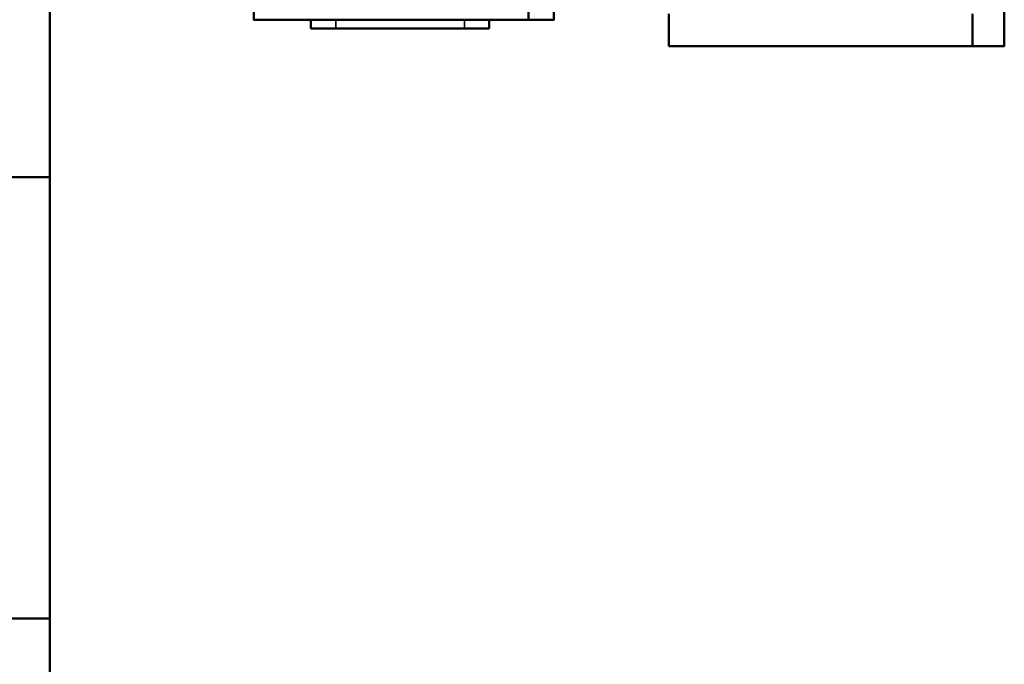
# Model space of a CAD drawing. Header units: millimetres. Extents: x -129 to 748, y -69 to 356.
# Tile 3 of 18: x 18 to 74, y 62 to 99. Entities that reach past the tile are written whole.
import ezdxf
from ezdxf.enums import TextEntityAlignment as Align

# ---------------------------------------------------------------- set-up
doc = ezdxf.new("R2010")
doc.units = ezdxf.units.MM
for name, color, linetype, lineweight in [('Видимые тонкие (ГОСТ)', 7, 'Continuous', 35), ('Видимый контур (ГОСТ)', 7, 'Continuous', 50), ('Кромка (ГОСТ)', 7, 'Continuous', 50), ('Обозначение (ГОСТ)', 7, 'Continuous', 25), ('Эскизная геометрия (ГОСТ)', 7, 'Continuous', 50)]:
    doc.layers.add(name, color=color, linetype=linetype, lineweight=lineweight)
doc.styles.get("Standard").update_dxf_attribs({"font": 'GOST Common Italic.ttf'})

# ---------------------------------------------------------------- blocks, each defined once
blk = doc.blocks.new('ГОСТ - Доп. графы 1')
at = {"layer": 'Эскизная геометрия (ГОСТ)'}
for p, q in [((-7, 85), (0, 85)), ((-7, 60), (0, 60))]:
    blk.add_line(p, q, dxfattribs=at)
at = {"layer": 'Обозначение (ГОСТ)', "lineweight": 30, "width": 0.8, "flags": 17}
for tag, p in [('Подп._и_дата_2', (-3.532, 127.511)), ('Инв._номер_дубликата', (-3.406, 97.466)), ('Взамен_инв._номера', (-3.46, 72.529)), ('Подп._и_дата_1', (-3.422, 42.352)), ('ИНВЕНТАРНЫЙ_НОМЕР', (-3.329, 12.683))]:
    blk.add_attdef(tag, text='', height=3.17, rotation=90, dxfattribs=at).set_placement(p, align=Align.MIDDLE_CENTER)
blk = doc.blocks.new('Рамки ГОСТ_ граница 297x210')
at = {"layer": 'Кромка (ГОСТ)'}
blk.add_line((20, 292), (20, 5), dxfattribs=at)

msp = doc.modelspace()

# ---------------------------------------------------------------- linework, layer by layer
at = {"layer": 'Видимые тонкие (ГОСТ)'}
for p, q in [((36.181, 98.928), (36.181, 98.428)), ((43.466, 98.928), (43.466, 98.428))]:
    msp.add_line(p, q, dxfattribs=at)
at = {"layer": 'Видимый контур (ГОСТ)'}
for p, q in [((31.535, 111.428), (31.535, 98.928)), ((48.535, 98.928), (48.535, 111.428)), ((74.035, 97.428), (74.035, 110.678)), ((47.092, 101.506), (47.092, 98.928)), ((55.035, 97.428), (55.035, 99.257)), ((72.245, 99.257), (72.245, 97.428)), ((32.978, 98.928), (47.092, 98.928)), ((34.779, 98.928), (34.779, 98.428)), ((44.867, 98.928), (44.867, 98.428)), ((36.181, 98.428), (34.779, 98.428)), ((43.466, 98.428), (36.181, 98.428)), ((44.867, 98.428), (43.466, 98.428)), ((72.245, 97.428), (55.035, 97.428))]:
    msp.add_line(p, q, dxfattribs=at)
for points, weights in [([(32.978, 98.928), (31.535, 98.928), (31.535, 98.928)], [1.02836977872, 1.03912860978, 1]), ([(48.535, 98.928), (48.535, 98.928), (47.092, 98.928)], [1, 1.03912860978, 1.02836977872]), ([(74.035, 97.428), (74.035, 97.428), (72.245, 97.428)], [1, 1.03449351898, 1.01104050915])]:
    msp.add_rational_spline(points, weights, degree=2, dxfattribs=at)

# ---------------------------------------------------------------- block references
for name, p in [('Рамки ГОСТ_ граница 297x210', (0, 0)), ('ГОСТ - Доп. графы 1', (20, 5))]:
    msp.add_blockref(name, p)

doc.saveas('drawing.dxf')
